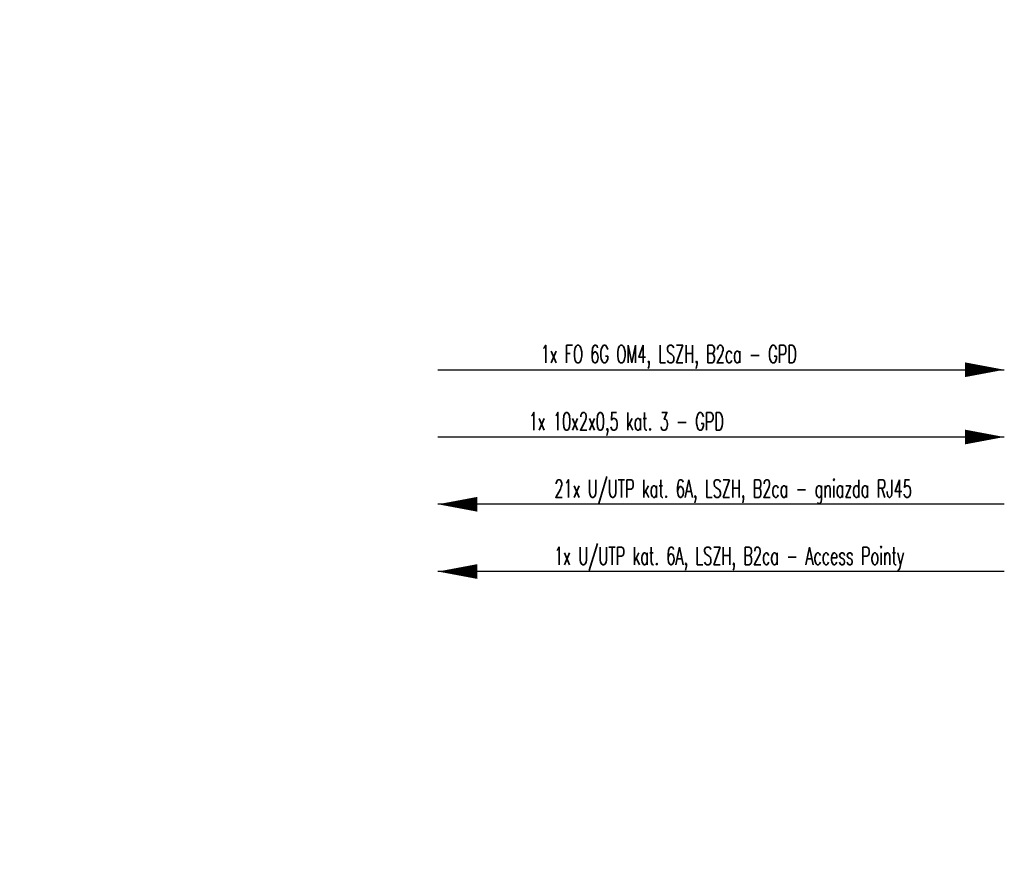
# Model space of a CAD drawing. Header units: millimetres. Extents: x 94562 to 148980, y -25377 to 3008.
# Tile 104 of 140: x 101999 to 102999, y -21613 to -20769. Entities that reach past the tile are written whole.
import ezdxf
from ezdxf.enums import TextEntityAlignment as Align

# ---------------------------------------------------------------- set-up
doc = ezdxf.new("R2010")
doc.units = ezdxf.units.MM
doc.layers.add('tt_opis', color=30, linetype='Continuous')
doc.layers.add('tt_pomoc', color=42, linetype='Continuous')
doc.styles.add('Opis_czujki', font='romans.shx', dxfattribs={"width": 0.7})
doc.styles.add('ROMANS', font='romans', dxfattribs={"width": 0.85})
doc.styles.add('Style-WORKING_1250', font='WORKING_1250.shx')

msp = doc.modelspace()

# ---------------------------------------------------------------- linework, layer by layer
at = {"layer": 'tt_pomoc'}
for p, q in [((102423.73, -21124.51), (102998.75, -21124.51)), ((102998.75, -21192.84), (102423.73, -21192.84)), ((102998.75, -21261.17), (102423.73, -21261.17)), ((102998.75, -21329.5), (102423.73, -21329.5))]:
    msp.add_line(p, q, dxfattribs=at)
for points in [[(102998.75, -21124.51, 0, 15, 0), (102958.75, -21124.51, 15, 15, 0)], [(102998.75, -21192.84, 0, 15, 0), (102958.75, -21192.84, 15, 15, 0)], [(102423.73, -21261.17, 0, 15, 0), (102463.73, -21261.17, 15, 15, 0)], [(102423.73, -21329.5, 0, 15, 0), (102463.73, -21329.5, 15, 15, 0)]]:
    msp.add_lwpolyline(points, format="xyseb", dxfattribs=at)

# ---------------------------------------------------------------- texts
at = {"layer": 'tt_opis', "style": 'Opis_czujki', "width": 0.6}
for s, p in [('1x FO 6G OM4, LSZH, B2ca - GPD', (102788.17, -21117.6)), ('1x 10x2x0,5 kat. 3 - GPD', (102714.11, -21185.94)), ('21x U/UTP kat. 6A, LSZH, B2ca - gniazda RJ45', (102904.91, -21254.27)), ('1x U/UTP kat. 6A, LSZH, B2ca - Access Pointy', (102897.2, -21322.6))]:
    msp.add_text(s, height=18, dxfattribs=at).set_placement(p, align=Align.RIGHT)
at = {"layer": 'tt_opis', "char_height": 40, "attachment_point": 1, "style": 'Style-WORKING_1250'}
for s, insert in [('\\pi91.52292;Szafa stojąca\\P\\pi79.14197;42U 800x1000\\P\\pi73.42769;LPD1 (szafa 1)', (98878.26, -20773.06)), ('\\pi91.52292;Szafa stojąca\\P\\pi79.14197;42U 800x1000\\P\\pi69.61816;LPD1 (szafa 2)', (100845.16, -20773.06))]:
    msp.add_mtext_dynamic_manual_height_columns(s, width=592.5697, gutter_width=12.5, heights=[209.4], dxfattribs=dict(at, insert=insert))
at = {"layer": 'tt_opis', "insert": (102070.99, -21961.04), "char_height": 18, "width": 640.5984, "attachment_point": 4, "rotation": 90, "style": 'ROMANS'}
msp.add_mtext('URZĄDZENIA PĘTLI INDUKCYJNEJ', dxfattribs=at)

doc.saveas('drawing.dxf')
